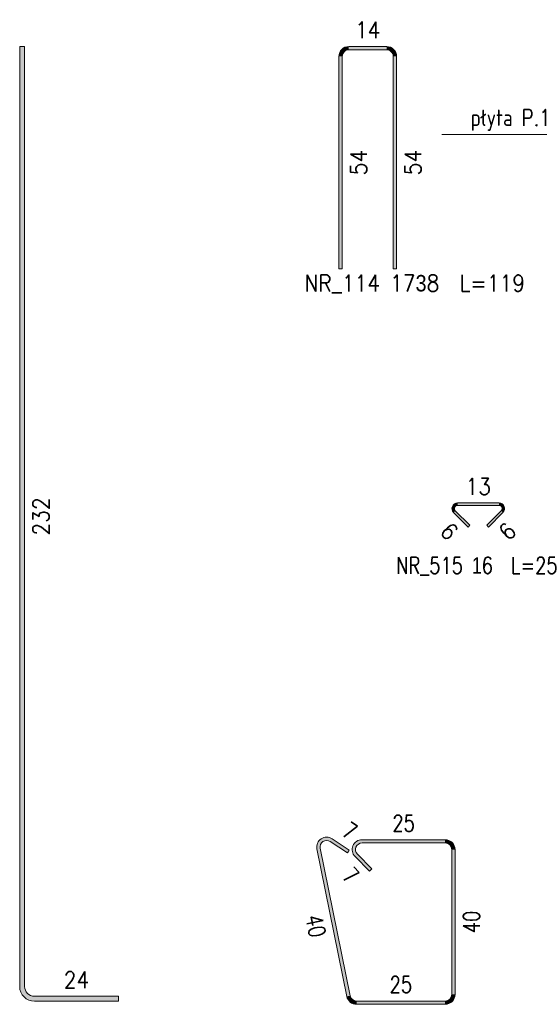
# Model space of a CAD drawing. Extents: x 253237 to 278058, y -131782 to -118389.
# Tile 4 of 23: x 255423 to 256686, y -123743 to -121351. Entities that reach past the tile are written whole.
import ezdxf
from ezdxf.enums import TextEntityAlignment as Align

# ---------------------------------------------------------------- set-up
doc = ezdxf.new("R2010")
doc.units = 0
doc.header["$LTSCALE"] = 5
doc.header["$MEASUREMENT"] = 0
for name, color, linetype, lineweight in [('AutoCAD_Structural_Detailing_pręt wyrzucony', 7, 'Continuous', 13), ('AutoCAD_Structural_Detailing_symbole graficzne', 7, 'Continuous', 13), ('PS_POS', 1, 'Continuous', 15)]:
    doc.layers.add(name, color=color, linetype=linetype, lineweight=lineweight)
doc.styles.add('marta', font='simplex.shx', dxfattribs={"width": 0.8})
doc.styles.add('r-simplex', font='simplex.shx', dxfattribs={"width": 0.9})
doc.styles.add('style1', font='simplex.shx')

msp = doc.modelspace()

# ---------------------------------------------------------------- hatches: boundary and pattern name
at = {"layer": 'AutoCAD_Structural_Detailing_pręt wyrzucony'}
for points in [[(255434.6187085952, -123699.8073054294), (255422.6187085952, -123699.8073054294), (255422.6187085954, -121415.8073054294), (255434.6187085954, -121415.8073054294)], [(256222.7240715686, -121423.8073050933), (256222.7240715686, -121415.8073050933), (256314.7240717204, -121415.8073050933), (256314.7240717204, -121423.8073050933)], [(256206.7240715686, -121955.8073052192), (256198.7240715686, -121955.8073052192), (256198.7240715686, -121439.8073050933), (256206.7240715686, -121439.8073050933)], [(256330.7240717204, -121439.8073050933), (256338.7240717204, -121439.8073050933), (256338.7240717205, -121955.8073052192), (256330.7240717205, -121955.8073052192)], [(256516.9705378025, -122579.1705134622), (256512.7278971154, -122583.4131541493), (256477.3725580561, -122548.05781509), (256481.6151987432, -122543.8151744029)], [(256486.9184996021, -122531.011873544), (256486.9184996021, -122525.011873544), (256587.9185002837, -122525.011873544), (256587.9185002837, -122531.011873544)], [(256593.2218011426, -122543.8151744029), (256597.4644418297, -122548.05781509), (256562.1091027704, -122583.4131541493), (256557.8664620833, -122579.1705134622)], [(256177.6076220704, -123347.6560620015), (256182.0278724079, -123340.9881247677), (256223.7024801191, -123368.6146893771), (256219.2822297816, -123375.2826266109)], [(256254.8753295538, -123351.2018291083), (256254.8753295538, -123343.2018291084), (256456.8753295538, -123343.2018291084), (256456.8753295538, -123351.2018291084)], [(256225.6987962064, -123722.380538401), (256217.8582635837, -123723.9698930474), (256145.2455235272, -123365.7600004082), (256153.0860561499, -123364.1706457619)], [(256278.9169601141, -123413.8708766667), (256273.2601058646, -123419.5277309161), (256237.9047668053, -123384.1723918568), (256243.5616210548, -123378.5155376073)], [(256472.8753295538, -123367.2018291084), (256480.8753295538, -123367.2018291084), (256480.8753295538, -123719.2018291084), (256472.8753295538, -123719.2018291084)], [(255662.618708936, -123723.8073054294), (255662.618708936, -123735.8073054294), (255458.6187085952, -123735.8073054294), (255458.6187085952, -123723.8073054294)], [(256456.8753295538, -123735.2018291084), (256456.8753295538, -123743.2018291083), (256241.3798614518, -123743.2018291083), (256241.3798614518, -123735.2018291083)]]:
    msp.add_hatch(color=6, dxfattribs=at).paths.add_polyline_path(points, flags=0)
h = msp.add_hatch(color=6, dxfattribs=at)
edge = h.paths.add_edge_path(flags=0)
edge.add_line((256222.7240715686, -121415.8073050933), (256222.7240715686, -121423.8073050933))
edge.add_arc((256222.7240715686, -121439.8073050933), 16, 89.99999999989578, 180)
edge.add_line((256206.7240715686, -121439.8073050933), (256198.7240715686, -121439.8073050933))
edge.add_arc((256222.7240715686, -121439.8073050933), 24.00000000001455, 450.00000000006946, 539.9999999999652, ccw=False)
h = msp.add_hatch(color=6, dxfattribs=at)
edge = h.paths.add_edge_path(flags=0)
edge.add_line((256338.7240717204, -121439.8073050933), (256330.7240717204, -121439.8073050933))
edge.add_arc((256314.7240717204, -121439.8073050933), 15.9999999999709, 0, 90.00000000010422)
edge.add_line((256314.7240717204, -121423.8073050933), (256314.7240717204, -121415.8073050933))
edge.add_arc((256314.7240717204, -121439.8073050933), 24.0000000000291, 360.00000000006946, 449.99999999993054, ccw=False)
h = msp.add_hatch(color=6, dxfattribs=at)
edge = h.paths.add_edge_path(flags=0)
edge.add_line((256486.9184996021, -122525.011873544), (256486.9184996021, -122531.011873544))
edge.add_arc((256486.918499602, -122538.511873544), 7.5, 89.99999999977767, 225.0000000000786)
edge.add_line((256481.6151987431, -122543.8151744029), (256477.3725580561, -122548.05781509))
edge.add_arc((256486.9184996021, -122538.511873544), 13.49999999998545, 450, 585.0000000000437, ccw=False)
h = msp.add_hatch(color=6, dxfattribs=at)
edge = h.paths.add_edge_path(flags=0)
edge.add_line((256597.4644418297, -122548.05781509), (256593.2218011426, -122543.8151744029))
edge.add_arc((256587.9185002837, -122538.511873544), 7.500000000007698, -44.99999999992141, 90)
edge.add_line((256587.9185002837, -122531.011873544), (256587.9185002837, -122525.011873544))
edge.add_arc((256587.9185002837, -122538.511873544), 13.50000000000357, 315.0000000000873, 449.9999999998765, ccw=False)
h = msp.add_hatch(color=6, dxfattribs=at)
edge = h.paths.add_edge_path(flags=0)
edge.add_line((256182.0278724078, -123340.9881247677), (256177.6076220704, -123347.6560620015))
edge.add_arc((256168.7671213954, -123360.9919364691), 16.00000000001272, 56.4591559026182, 191.459155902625)
edge.add_line((256153.0860561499, -123364.1706457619), (256145.2455235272, -123365.7600004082))
edge.add_arc((256168.7671213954, -123360.9919364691), 23.99999999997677, 416.4591559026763, 551.4591559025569, ccw=False)
h = msp.add_hatch(color=6, dxfattribs=at)
edge = h.paths.add_edge_path(flags=0)
edge.add_line((256254.8753295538, -123343.2018291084), (256254.8753295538, -123351.2018291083))
edge.add_arc((256254.8753295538, -123367.2018291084), 16.00000000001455, 90.00000000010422, 224.9999999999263)
edge.add_line((256243.5616210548, -123378.5155376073), (256237.9047668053, -123384.1723918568))
edge.add_arc((256254.8753295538, -123367.2018291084), 23.99999999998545, 449.99999999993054, 585.0000000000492, ccw=False)
h = msp.add_hatch(color=6, dxfattribs=at)
edge = h.paths.add_edge_path(flags=0)
edge.add_line((256480.8753295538, -123367.2018291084), (256472.8753295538, -123367.2018291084))
edge.add_arc((256456.8753295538, -123367.2018291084), 16, 0, 90)
edge.add_line((256456.8753295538, -123351.2018291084), (256456.8753295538, -123343.2018291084))
edge.add_arc((256456.8753295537, -123367.2018291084), 24.0000000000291, 360.00000000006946, 449.99999999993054, ccw=False)
h = msp.add_hatch(color=6, dxfattribs=at)
edge = h.paths.add_edge_path(flags=0)
edge.add_line((255422.6187085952, -123699.8073054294), (255434.6187085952, -123699.8073054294))
edge.add_arc((255458.6187085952, -123699.8073054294), 24, -179.9999999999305, -90.00000000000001)
edge.add_line((255458.6187085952, -123723.8073054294), (255458.6187085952, -123735.8073054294))
edge.add_arc((255458.6187085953, -123699.8073054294), 36.0000000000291, 539.9999999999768, 629.9999999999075, ccw=False)
h = msp.add_hatch(color=6, dxfattribs=at)
edge = h.paths.add_edge_path(flags=0)
edge.add_line((256456.8753295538, -123743.2018291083), (256456.8753295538, -123735.2018291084))
edge.add_arc((256456.8753295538, -123719.2018291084), 16.00000000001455, -89.99999999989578, 0)
edge.add_line((256472.8753295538, -123719.2018291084), (256480.8753295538, -123719.2018291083))
edge.add_arc((256456.8753295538, -123719.2018291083), 24.0000000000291, 270, 359.99999999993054, ccw=False)
h = msp.add_hatch(color=6, dxfattribs=at)
edge = h.paths.add_edge_path(flags=0)
edge.add_line((256217.8582635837, -123723.9698930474), (256225.6987962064, -123722.380538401))
edge.add_arc((256241.3798614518, -123719.2018291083), 16.00000000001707, -168.540844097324, -90.00000000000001)
edge.add_line((256241.3798614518, -123735.2018291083), (256241.3798614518, -123743.2018291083))
edge.add_arc((256241.3798614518, -123719.2018291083), 23.99999999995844, 191.4591559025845, 270.00000000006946, ccw=False)

# ---------------------------------------------------------------- linework, layer by layer
at = {"layer": 'AutoCAD_Structural_Detailing_pręt wyrzucony', "color": 6}
for p, q in [((255422.6187085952, -123699.8073054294), (255422.6187085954, -121415.8073054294)), ((255422.6187085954, -121415.8073054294), (255434.6187085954, -121415.8073054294)), ((255434.6187085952, -123699.8073054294), (255434.6187085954, -121415.8073054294)), ((256222.7240715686, -121415.8073050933), (256314.7240717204, -121415.8073050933)), ((256198.7240715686, -121955.8073052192), (256198.7240715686, -121439.8073050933)), ((256206.7240715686, -121955.8073052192), (256206.7240715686, -121439.8073050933)), ((256222.7240715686, -121423.8073050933), (256314.7240717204, -121423.8073050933)), ((256330.7240717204, -121439.8073050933), (256330.7240717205, -121955.8073052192)), ((256338.7240717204, -121439.8073050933), (256338.7240717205, -121955.8073052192)), ((256198.7240715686, -121955.8073052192), (256206.7240715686, -121955.8073052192)), ((256338.7240717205, -121955.8073052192), (256330.7240717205, -121955.8073052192)), ((256512.7278971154, -122583.4131541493), (256477.3725580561, -122548.05781509)), ((256516.9705378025, -122579.1705134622), (256481.6151987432, -122543.8151744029)), ((256486.9184996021, -122525.011873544), (256587.9185002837, -122525.011873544)), ((256486.9184996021, -122531.011873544), (256587.9185002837, -122531.011873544)), ((256593.2218011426, -122543.8151744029), (256557.8664620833, -122579.1705134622)), ((256597.4644418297, -122548.05781509), (256562.1091027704, -122583.4131541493)), ((256512.7278971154, -122583.4131541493), (256516.9705378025, -122579.1705134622)), ((256562.1091027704, -122583.4131541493), (256557.8664620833, -122579.1705134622)), ((256177.6076220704, -123347.6560620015), (256219.2822297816, -123375.2826266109)), ((256182.0278724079, -123340.9881247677), (256223.7024801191, -123368.6146893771)), ((256254.8753295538, -123343.2018291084), (256456.8753295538, -123343.2018291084)), ((256254.8753295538, -123351.2018291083), (256456.8753295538, -123351.2018291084)), ((256217.8582635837, -123723.9698930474), (256145.2455235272, -123365.7600004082)), ((256225.6987962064, -123722.380538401), (256153.0860561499, -123364.1706457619)), ((256223.7024801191, -123368.6146893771), (256219.2822297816, -123375.2826266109)), ((256273.2601058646, -123419.5277309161), (256237.9047668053, -123384.1723918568)), ((256278.9169601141, -123413.8708766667), (256243.5616210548, -123378.5155376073)), ((256472.8753295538, -123367.2018291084), (256472.8753295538, -123719.2018291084)), ((256480.8753295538, -123367.2018291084), (256480.8753295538, -123719.2018291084)), ((256273.2601058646, -123419.5277309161), (256278.9169601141, -123413.8708766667)), ((255662.618708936, -123723.8073054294), (255458.6187085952, -123723.8073054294)), ((255662.618708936, -123735.8073054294), (255458.6187085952, -123735.8073054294)), ((255662.618708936, -123735.8073054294), (255662.618708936, -123723.8073054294)), ((256456.8753295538, -123735.2018291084), (256241.3798614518, -123735.2018291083)), ((256456.8753295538, -123743.2018291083), (256241.3798614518, -123743.2018291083))]:
    msp.add_line(p, q, dxfattribs=at)
for centre, radius, start, end in [((256222.7240715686, -121439.8073050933), 24.00000000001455, 90.00000000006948, 179.9999999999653), ((256314.7240717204, -121439.8073050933), 24.0000000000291, 6.948027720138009e-11, 89.99999999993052), ((256222.7240715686, -121439.8073050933), 16, 89.99999999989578, 180), ((256314.7240717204, -121439.8073050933), 15.9999999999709, 0, 90.00000000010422), ((256486.9184996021, -122538.511873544), 13.49999999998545, 89.99999999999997, 225.0000000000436), ((256486.918499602, -122538.511873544), 7.5, 89.99999999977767, 225.0000000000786), ((256587.9185002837, -122538.511873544), 13.50000000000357, 315.0000000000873, 89.99999999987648), ((256587.9185002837, -122538.511873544), 7.500000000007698, 315.0000000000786, 90), ((256168.7671213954, -123360.9919364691), 23.99999999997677, 56.45915590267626, 191.4591559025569), ((256168.7671213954, -123360.9919364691), 16.00000000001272, 56.4591559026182, 191.459155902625), ((256254.8753295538, -123367.2018291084), 23.99999999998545, 89.99999999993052, 225.0000000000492), ((256254.8753295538, -123367.2018291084), 16.00000000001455, 90.00000000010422, 224.9999999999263), ((256456.8753295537, -123367.2018291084), 24.0000000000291, 6.948027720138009e-11, 89.99999999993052), ((256456.8753295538, -123367.2018291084), 16, 0, 90), ((255458.6187085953, -123699.8073054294), 36.0000000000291, 179.9999999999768, 269.9999999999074), ((255458.6187085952, -123699.8073054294), 24, 180.0000000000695, 270), ((256456.8753295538, -123719.2018291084), 16.00000000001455, 270.0000000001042, 0), ((256456.8753295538, -123719.2018291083), 24.0000000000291, 270, 359.9999999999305), ((256241.3798614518, -123719.2018291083), 23.99999999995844, 191.4591559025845, 270.0000000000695), ((256241.3798614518, -123719.2018291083), 16.00000000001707, 191.459155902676, 270)]:
    msp.add_arc(centre, radius, start, end, dxfattribs=at)
at = {"layer": 'PS_POS'}
msp.add_lwpolyline([(256448.7045970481, -121629.2277518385), (256772.0073538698, -121629.2277518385), (256943.5975531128, -121505.5733778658)], dxfattribs=at)

# ---------------------------------------------------------------- texts
at = {"layer": 'AutoCAD_Structural_Detailing_pręt wyrzucony', "color": 3, "char_height": 40, "attachment_point": 5}
for s, insert, style in [('14', (256268.7240716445, -121375.8073050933), 'r-simplex'), ('NR_114 17\\Fdiam;3\\Fsimplex.shx;8  L=119', (256382.8981709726, -121992.8202620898), 'r-simplex'), ('13', (256537.4184999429, -122485.011873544), 'r-simplex'), ('NR_515 \\Fdiam;1\\Fsimplex.shx;6  L=25', (256558.5768047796, -122678.6737597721), 'r-simplex'), ('25', (256355.8753295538, -123303.2018291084), 'marta'), ('24', (255560.6187087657, -123683.8073054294), 'r-simplex'), ('25', (256349.1275955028, -123695.2018291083), 'marta')]:
    msp.add_mtext(s, dxfattribs=dict(at, insert=insert, style=style))
for s, insert, rotation, style in [('54', (256246.7240715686, -121697.8073051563), 89.99999999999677, 'r-simplex'), ('54', (256378.7240717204, -121697.8073051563), 90.00000000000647, 'r-simplex'), ('232', (255474.6187085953, -122557.8073054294), 89.99999999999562, 'r-simplex'), ('6', (256466.7659563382, -122594.0197558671), 314.99999999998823, 'r-simplex'), ('6', (256608.0710435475, -122594.0197558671), 45.00000000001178, 'r-simplex'), ('7', (256224.966427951, -123321.4617209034), 326.4591559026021, 'marta'), ('7', (256227.2981650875, -123430.1343326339), 314.99999999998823, 'marta'), ('40', (256142.3492304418, -123552.8117199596), 281.45915590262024, 'marta'), ('40', (256520.8753295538, -123543.2018291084), 90.00000000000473, 'marta')]:
    msp.add_mtext(s, dxfattribs=dict(at, insert=insert, rotation=rotation, style=style))
at = {"layer": 'AutoCAD_Structural_Detailing_symbole graficzne', "color": 2, "style": 'style1', "width": 0.8}
msp.add_text('płyta P.1 ', height=40, dxfattribs=at).set_placement((256518.8626720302, -121620.8459710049), align=Align.BOTTOM_LEFT)

doc.saveas('drawing.dxf')
